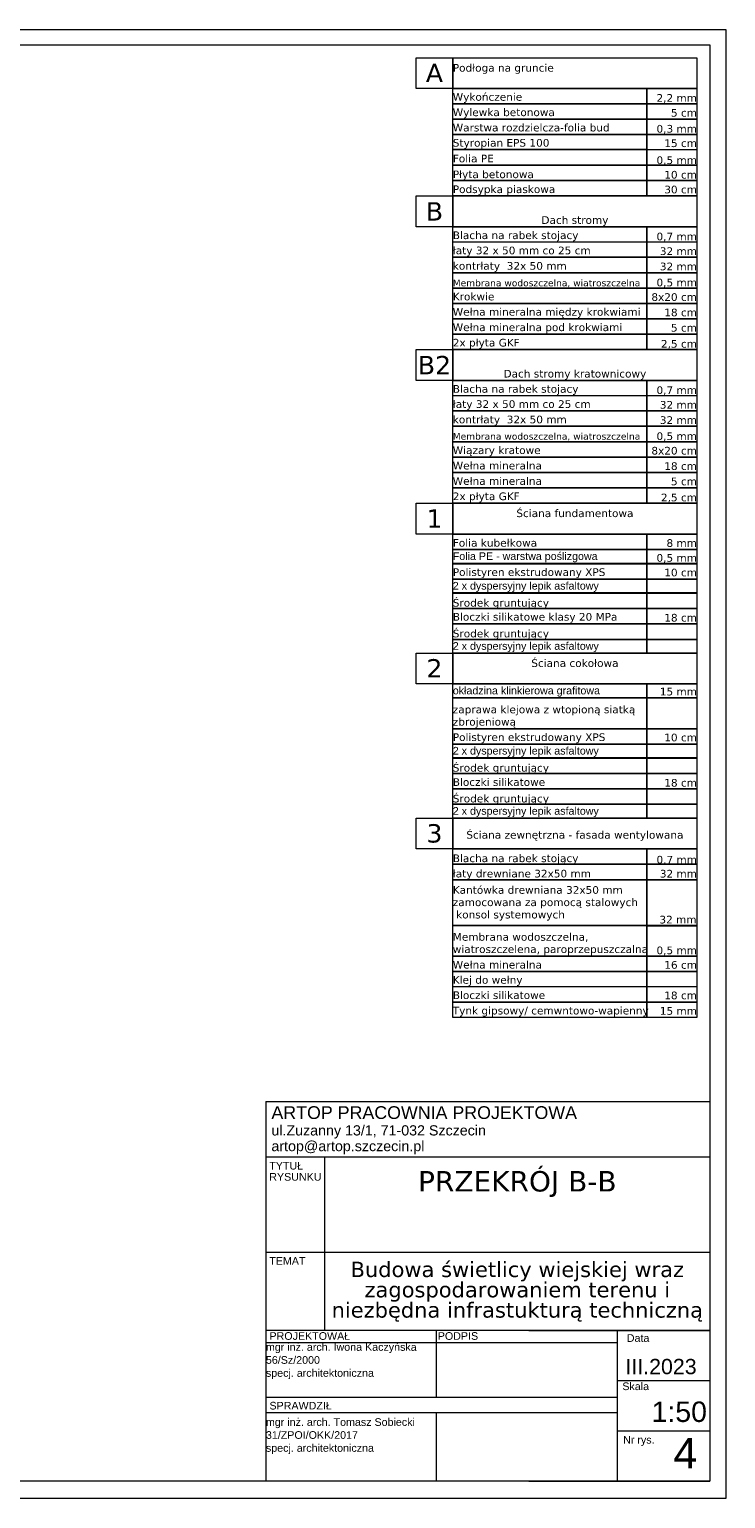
# Model space of a CAD drawing. Extents: x 5465377 to 5465550, y 5925276 to 5925338.
# Tile 163 of 182: x 5465442 to 5465449, y 5925324 to 5925338. Entities that reach past the tile are written whole.
import ezdxf

# ---------------------------------------------------------------- set-up
doc = ezdxf.new("R2010")
doc.units = 0
doc.header["$MEASUREMENT"] = 0
for name, color, linetype, lineweight in [('0_Nr_Pióra__141', 7, 'Continuous', 0), ('0_Nr_pióra__7_Nr_Pióra__7', 7, 'Continuous', 35), ('tabelki_Nr_pióra__141_Nr_Pióra__141', 7, 'Continuous', 0), ('tabelki_Nr_pióra__1_Nr_pióra__141_Nr_Pióra__141', 7, 'Continuous', 0), ('tabelki_Nr_pióra__7_Nr_Pióra__141', 7, 'Continuous', 0), ('tabelki_Nr_pióra__7_Nr_pióra__1_Nr_Pióra__141', 7, 'Continuous', 0), ('tabelki_Nr_pióra__7_Nr_pióra__7_Nr_Pióra__141', 7, 'Continuous', 0), ('tabelki_Nr_pióra__7_Nr_pióra__7_Nr_Pióra__7', 7, 'Continuous', 35)]:
    doc.layers.add(name, color=color, linetype=linetype, lineweight=lineweight)
doc.styles.add('GENERATED_STYLE_1', font='arial.ttf')
doc.styles.add('GENERATED_STYLE_4', font='arial.ttf')
doc.styles.add('GENERATED_STYLE_6', font='verdana.ttf')

msp = doc.modelspace()

# ---------------------------------------------------------------- linework, layer by layer
at = {"layer": '0_Nr_Pióra__141', "linetype": 'Continuous', "flags": 128}
for points in [[(5465428.287, 5925338.451), (5465448.766, 5925338.451), (5465448.766, 5925324.05), (5465428.287, 5925324.05)], [(5465428.723, 5925338.298), (5465448.612, 5925338.298), (5465448.612, 5925324.222), (5465428.723, 5925324.222)]]:
    msp.add_lwpolyline(points, close=True, dxfattribs=at)
at = {"layer": 'tabelki_Nr_pióra__141_Nr_Pióra__141', "linetype": 'Continuous'}
for p, q in [((5465444.256, 5925327.942), (5465448.612, 5925327.942)), ((5465444.256, 5925327.942), (5465444.256, 5925324.222)), ((5465448.612, 5925327.942), (5465448.612, 5925324.222)), ((5465448.612, 5925327.395), (5465444.256, 5925327.395)), ((5465448.612, 5925327.395), (5465444.256, 5925327.395)), ((5465444.831, 5925327.395), (5465444.831, 5925325.699)), ((5465448.612, 5925326.463), (5465444.256, 5925326.463)), ((5465448.612, 5925325.699), (5465444.256, 5925325.699)), ((5465448.612, 5925325.699), (5465444.256, 5925325.699)), ((5465445.927, 5925325.699), (5465445.927, 5925325.043)), ((5465446.834, 5925325.699), (5465448.612, 5925325.699)), ((5465447.702, 5925325.699), (5465447.702, 5925324.222)), ((5465447.702, 5925325.576), (5465444.256, 5925325.576)), ((5465447.702, 5925325.207), (5465448.612, 5925325.207)), ((5465447.702, 5925325.04), (5465444.256, 5925325.04)), ((5465447.702, 5925324.892), (5465444.256, 5925324.892)), ((5465445.927, 5925324.892), (5465445.927, 5925324.222)), ((5465447.702, 5925324.714), (5465448.612, 5925324.714)), ((5465446.834, 5925324.222), (5465444.256, 5925324.222)), ((5465448.612, 5925324.222), (5465444.256, 5925324.222)), ((5465446.834, 5925324.222), (5465448.612, 5925324.222))]:
    msp.add_line(p, q, dxfattribs=at)
at = {"layer": 'tabelki_Nr_pióra__1_Nr_pióra__141_Nr_Pióra__141', "linetype": 'Continuous', "flags": 128}
for points in [[(5465445.729, 5925338.173), (5465446.089, 5925338.173), (5465446.089, 5925337.872), (5465445.729, 5925337.872)], [(5465446.089, 5925338.173), (5465448.484, 5925338.173), (5465448.484, 5925337.872), (5465446.089, 5925337.872)], [(5465446.089, 5925337.872), (5465447.991, 5925337.872), (5465447.991, 5925337.721), (5465446.089, 5925337.721)], [(5465447.991, 5925337.872), (5465448.484, 5925337.872), (5465448.484, 5925337.721), (5465447.991, 5925337.721)], [(5465446.089, 5925337.721), (5465447.991, 5925337.721), (5465447.991, 5925337.57), (5465446.089, 5925337.57)], [(5465447.991, 5925337.721), (5465448.484, 5925337.721), (5465448.484, 5925337.57), (5465447.991, 5925337.57)], [(5465446.089, 5925337.572), (5465447.991, 5925337.572), (5465447.991, 5925337.421), (5465446.089, 5925337.421)], [(5465447.991, 5925337.572), (5465448.484, 5925337.572), (5465448.484, 5925337.421), (5465447.991, 5925337.421)], [(5465447.991, 5925337.572), (5465448.484, 5925337.572), (5465448.484, 5925337.421), (5465447.991, 5925337.421)], [(5465446.089, 5925337.421), (5465447.991, 5925337.421), (5465447.991, 5925337.272), (5465446.089, 5925337.272)], [(5465447.991, 5925337.421), (5465448.484, 5925337.421), (5465448.484, 5925337.27), (5465447.991, 5925337.27)], [(5465446.089, 5925337.272), (5465447.991, 5925337.272), (5465447.991, 5925337.121), (5465446.089, 5925337.121)], [(5465447.991, 5925337.272), (5465448.484, 5925337.272), (5465448.484, 5925337.121), (5465447.991, 5925337.121)], [(5465446.089, 5925337.12), (5465447.991, 5925337.12), (5465447.991, 5925336.969), (5465446.089, 5925336.969)], [(5465447.991, 5925337.12), (5465448.484, 5925337.12), (5465448.484, 5925336.969), (5465447.991, 5925336.969)], [(5465446.089, 5925336.969), (5465447.991, 5925336.969), (5465447.991, 5925336.818), (5465446.089, 5925336.818)], [(5465447.991, 5925336.969), (5465448.484, 5925336.969), (5465448.484, 5925336.818), (5465447.991, 5925336.818)], [(5465445.729, 5925336.818), (5465446.089, 5925336.818), (5465446.089, 5925336.516), (5465445.729, 5925336.516)], [(5465446.089, 5925336.818), (5465448.484, 5925336.818), (5465448.484, 5925336.516), (5465446.089, 5925336.516)], [(5465446.089, 5925336.516), (5465447.991, 5925336.516), (5465447.991, 5925336.366), (5465446.089, 5925336.366)], [(5465447.991, 5925336.516), (5465448.484, 5925336.516), (5465448.484, 5925336.366), (5465447.991, 5925336.366)], [(5465446.089, 5925336.367), (5465447.991, 5925336.367), (5465447.991, 5925336.217), (5465446.089, 5925336.217)], [(5465447.991, 5925336.367), (5465448.484, 5925336.367), (5465448.484, 5925336.217), (5465447.991, 5925336.217)], [(5465446.089, 5925336.217), (5465447.991, 5925336.217), (5465447.991, 5925336.066), (5465446.089, 5925336.066)], [(5465447.991, 5925336.217), (5465448.484, 5925336.217), (5465448.484, 5925336.066), (5465447.991, 5925336.066)], [(5465446.089, 5925336.066), (5465447.991, 5925336.066), (5465447.991, 5925335.915), (5465446.089, 5925335.915)], [(5465447.991, 5925336.066), (5465448.484, 5925336.066), (5465448.484, 5925335.915), (5465447.991, 5925335.915)], [(5465446.089, 5925335.915), (5465447.991, 5925335.915), (5465447.991, 5925335.764), (5465446.089, 5925335.764)], [(5465447.991, 5925335.915), (5465448.484, 5925335.915), (5465448.484, 5925335.764), (5465447.991, 5925335.764)], [(5465446.089, 5925335.764), (5465447.991, 5925335.764), (5465447.991, 5925335.614), (5465446.089, 5925335.614)], [(5465447.991, 5925335.764), (5465448.484, 5925335.764), (5465448.484, 5925335.614), (5465447.991, 5925335.614)], [(5465446.089, 5925335.614), (5465447.991, 5925335.614), (5465447.991, 5925335.463), (5465446.089, 5925335.463)], [(5465447.991, 5925335.614), (5465448.484, 5925335.614), (5465448.484, 5925335.463), (5465447.991, 5925335.463)], [(5465446.089, 5925335.463), (5465447.991, 5925335.463), (5465447.991, 5925335.312), (5465446.089, 5925335.312)], [(5465447.991, 5925335.463), (5465448.484, 5925335.463), (5465448.484, 5925335.312), (5465447.991, 5925335.312)], [(5465445.729, 5925335.312), (5465446.089, 5925335.312), (5465446.089, 5925335.01), (5465445.729, 5925335.01)], [(5465446.089, 5925335.312), (5465448.484, 5925335.312), (5465448.484, 5925335.01), (5465446.089, 5925335.01)], [(5465446.089, 5925335.01), (5465447.991, 5925335.01), (5465447.991, 5925334.86), (5465446.089, 5925334.86)], [(5465447.991, 5925335.01), (5465448.484, 5925335.01), (5465448.484, 5925334.86), (5465447.991, 5925334.86)], [(5465446.089, 5925334.861), (5465447.991, 5925334.861), (5465447.991, 5925334.711), (5465446.089, 5925334.711)], [(5465447.991, 5925334.861), (5465448.484, 5925334.861), (5465448.484, 5925334.711), (5465447.991, 5925334.711)], [(5465446.089, 5925334.711), (5465447.991, 5925334.711), (5465447.991, 5925334.56), (5465446.089, 5925334.56)], [(5465447.991, 5925334.711), (5465448.484, 5925334.711), (5465448.484, 5925334.56), (5465447.991, 5925334.56)], [(5465446.089, 5925334.56), (5465447.991, 5925334.56), (5465447.991, 5925334.409), (5465446.089, 5925334.409)], [(5465447.991, 5925334.56), (5465448.484, 5925334.56), (5465448.484, 5925334.409), (5465447.991, 5925334.409)], [(5465446.089, 5925334.409), (5465447.991, 5925334.409), (5465447.991, 5925334.258), (5465446.089, 5925334.258)], [(5465447.991, 5925334.409), (5465448.484, 5925334.409), (5465448.484, 5925334.258), (5465447.991, 5925334.258)], [(5465446.089, 5925334.258), (5465447.991, 5925334.258), (5465447.991, 5925334.107), (5465446.089, 5925334.107)], [(5465447.991, 5925334.258), (5465448.484, 5925334.258), (5465448.484, 5925334.107), (5465447.991, 5925334.107)], [(5465446.089, 5925334.107), (5465447.991, 5925334.107), (5465447.991, 5925333.957), (5465446.089, 5925333.957)], [(5465447.991, 5925334.107), (5465448.484, 5925334.107), (5465448.484, 5925333.957), (5465447.991, 5925333.957)], [(5465446.089, 5925333.957), (5465447.991, 5925333.957), (5465447.991, 5925333.806), (5465446.089, 5925333.806)], [(5465447.991, 5925333.957), (5465448.484, 5925333.957), (5465448.484, 5925333.806), (5465447.991, 5925333.806)], [(5465445.729, 5925333.806), (5465446.089, 5925333.806), (5465446.089, 5925333.504), (5465445.729, 5925333.504)], [(5465446.089, 5925333.806), (5465448.484, 5925333.806), (5465448.484, 5925333.504), (5465446.089, 5925333.504)], [(5465446.089, 5925333.502), (5465447.991, 5925333.502), (5465447.991, 5925333.351), (5465446.089, 5925333.351)], [(5465447.991, 5925333.502), (5465448.484, 5925333.502), (5465448.484, 5925333.351), (5465447.991, 5925333.351)], [(5465446.089, 5925333.351), (5465447.991, 5925333.351), (5465447.991, 5925333.216), (5465446.089, 5925333.216)], [(5465447.991, 5925333.351), (5465448.484, 5925333.351), (5465448.484, 5925333.216), (5465447.991, 5925333.216)], [(5465446.089, 5925333.213), (5465447.991, 5925333.213), (5465447.991, 5925333.063), (5465446.089, 5925333.063)], [(5465447.991, 5925333.213), (5465448.484, 5925333.213), (5465448.484, 5925333.063), (5465447.991, 5925333.063)], [(5465446.089, 5925333.063), (5465447.991, 5925333.063), (5465447.991, 5925332.927), (5465446.089, 5925332.927)], [(5465447.991, 5925333.063), (5465448.484, 5925333.063), (5465448.484, 5925332.927), (5465447.991, 5925332.927)], [(5465446.089, 5925332.925), (5465447.991, 5925332.925), (5465447.991, 5925332.774), (5465446.089, 5925332.774)], [(5465447.991, 5925332.925), (5465448.484, 5925332.925), (5465448.484, 5925332.774), (5465447.991, 5925332.774)], [(5465446.089, 5925332.774), (5465447.991, 5925332.774), (5465447.991, 5925332.623), (5465446.089, 5925332.623)], [(5465447.991, 5925332.774), (5465448.484, 5925332.774), (5465448.484, 5925332.623), (5465447.991, 5925332.623)], [(5465446.089, 5925332.623), (5465447.991, 5925332.623), (5465447.991, 5925332.472), (5465446.089, 5925332.472)], [(5465447.991, 5925332.623), (5465448.484, 5925332.623), (5465448.484, 5925332.472), (5465447.991, 5925332.472)], [(5465446.089, 5925332.472), (5465447.991, 5925332.472), (5465447.991, 5925332.337), (5465446.089, 5925332.337)], [(5465447.991, 5925332.472), (5465448.484, 5925332.472), (5465448.484, 5925332.337), (5465447.991, 5925332.337)], [(5465445.729, 5925332.337), (5465446.089, 5925332.337), (5465446.089, 5925332.035), (5465445.729, 5925332.035)], [(5465446.089, 5925332.337), (5465448.484, 5925332.337), (5465448.484, 5925332.035), (5465446.089, 5925332.035)], [(5465446.089, 5925332.035), (5465447.991, 5925332.035), (5465447.991, 5925331.899), (5465446.089, 5925331.899)], [(5465447.991, 5925332.035), (5465448.484, 5925332.035), (5465448.484, 5925331.899), (5465447.991, 5925331.899)], [(5465446.089, 5925331.899), (5465447.991, 5925331.899), (5465447.991, 5925331.596), (5465446.089, 5925331.596)], [(5465447.991, 5925331.899), (5465448.484, 5925331.899), (5465448.484, 5925331.596), (5465447.991, 5925331.596)], [(5465446.089, 5925331.596), (5465447.991, 5925331.596), (5465447.991, 5925331.445), (5465446.089, 5925331.445)], [(5465447.991, 5925331.596), (5465448.484, 5925331.596), (5465448.484, 5925331.445), (5465447.991, 5925331.445)], [(5465446.089, 5925331.445), (5465447.991, 5925331.445), (5465447.991, 5925331.31), (5465446.089, 5925331.31)], [(5465447.991, 5925331.445), (5465448.484, 5925331.445), (5465448.484, 5925331.31), (5465447.991, 5925331.31)], [(5465446.089, 5925331.307), (5465447.991, 5925331.307), (5465447.991, 5925331.156), (5465446.089, 5925331.156)], [(5465447.991, 5925331.307), (5465448.484, 5925331.307), (5465448.484, 5925331.156), (5465447.991, 5925331.156)], [(5465446.089, 5925331.156), (5465447.991, 5925331.156), (5465447.991, 5925331.006), (5465446.089, 5925331.006)], [(5465447.991, 5925331.156), (5465448.484, 5925331.156), (5465448.484, 5925331.006), (5465447.991, 5925331.006)], [(5465446.089, 5925331.006), (5465447.991, 5925331.006), (5465447.991, 5925330.855), (5465446.089, 5925330.855)], [(5465447.991, 5925331.006), (5465448.484, 5925331.006), (5465448.484, 5925330.855), (5465447.991, 5925330.855)], [(5465446.089, 5925330.855), (5465447.991, 5925330.855), (5465447.991, 5925330.719), (5465446.089, 5925330.719)], [(5465447.991, 5925330.855), (5465448.484, 5925330.855), (5465448.484, 5925330.719), (5465447.991, 5925330.719)], [(5465445.729, 5925330.719), (5465446.089, 5925330.719), (5465446.089, 5925330.418), (5465445.729, 5925330.418)], [(5465446.089, 5925330.719), (5465448.484, 5925330.719), (5465448.484, 5925330.418), (5465446.089, 5925330.418)], [(5465446.089, 5925330.418), (5465447.991, 5925330.418), (5465447.991, 5925330.267), (5465446.089, 5925330.267)], [(5465447.991, 5925330.418), (5465448.484, 5925330.418), (5465448.484, 5925330.267), (5465447.991, 5925330.267)], [(5465446.089, 5925330.267), (5465447.991, 5925330.267), (5465447.991, 5925330.116), (5465446.089, 5925330.116)], [(5465447.991, 5925330.267), (5465448.484, 5925330.267), (5465448.484, 5925330.116), (5465447.991, 5925330.116)], [(5465446.089, 5925330.116), (5465447.991, 5925330.116), (5465447.991, 5925329.666), (5465446.089, 5925329.666)], [(5465447.991, 5925330.116), (5465448.484, 5925330.116), (5465448.484, 5925329.666), (5465447.991, 5925329.666)], [(5465446.089, 5925329.666), (5465447.991, 5925329.666), (5465447.991, 5925329.366), (5465446.089, 5925329.366)], [(5465447.991, 5925329.663), (5465448.484, 5925329.663), (5465448.484, 5925329.366), (5465447.991, 5925329.366)], [(5465446.089, 5925329.366), (5465447.991, 5925329.366), (5465447.991, 5925329.216), (5465446.089, 5925329.216)], [(5465447.991, 5925329.366), (5465448.484, 5925329.366), (5465448.484, 5925329.216), (5465447.991, 5925329.216)], [(5465446.089, 5925329.217), (5465447.991, 5925329.217), (5465447.991, 5925329.067), (5465446.089, 5925329.067)], [(5465447.991, 5925329.217), (5465448.484, 5925329.217), (5465448.484, 5925329.067), (5465447.991, 5925329.067)], [(5465446.089, 5925329.068), (5465447.991, 5925329.068), (5465447.991, 5925328.917), (5465446.089, 5925328.917)], [(5465447.991, 5925329.068), (5465448.484, 5925329.068), (5465448.484, 5925328.917), (5465447.991, 5925328.917)], [(5465446.089, 5925328.917), (5465447.991, 5925328.917), (5465447.991, 5925328.767), (5465446.089, 5925328.767)], [(5465447.991, 5925328.917), (5465448.484, 5925328.917), (5465448.484, 5925328.767), (5465447.991, 5925328.767)]]:
    msp.add_lwpolyline(points, close=True, dxfattribs=at)

# ---------------------------------------------------------------- texts
at = {"layer": '0_Nr_pióra__7_Nr_Pióra__7', "linetype": 'Continuous', "char_height": 0.075, "attachment_point": 4, "style": 'GENERATED_STYLE_1'}
for s, insert in [('{Folia PE - warstwa poślizgowa}', (5465446.089, 5925333.276)), ('{2 x dyspersyjny lepik asfaltowy}', (5465446.089, 5925332.986)), ('{2 x dyspersyjny lepik asfaltowy}', (5465446.089, 5925332.396)), ('{okładzina klinkierowa grafitowa}', (5465446.089, 5925331.959)), ('{2 x dyspersyjny lepik asfaltowy}', (5465446.089, 5925331.369)), ('{2 x dyspersyjny lepik asfaltowy}', (5465446.089, 5925330.779))]:
    msp.add_mtext(s, dxfattribs=dict(at, insert=insert))
at = {"layer": 'tabelki_Nr_pióra__7_Nr_Pióra__141', "linetype": 'Continuous'}
for s, insert, char_height, attachment_point, style in [('{ARTOP PRACOWNIA PROJEKTOWA }', (5465444.31, 5925327.769), 0.125, 7, 'GENERATED_STYLE_4'), ('{ul.Zuzanny 13/1, 71-032 Szczecin }', (5465444.31, 5925327.579), 0.1, 7, 'GENERATED_STYLE_1'), ('{artop@artop.szczecin.pl }', (5465444.31, 5925327.425), 0.1, 7, 'GENERATED_STYLE_1'), ('{PRZEKRÓJ B-B}', (5465446.722, 5925327.005), 0.2, 8, 'GENERATED_STYLE_6'), ('{TEMAT}', (5465444.289, 5925326.342), 0.075, 7, 'GENERATED_STYLE_1'), ('{PROJEKTOWAŁ }', (5465444.291, 5925325.605), 0.075, 7, 'GENERATED_STYLE_1'), ('{PODPIS }', (5465445.942, 5925325.605), 0.075, 7, 'GENERATED_STYLE_1'), ('{ Data}', (5465447.767, 5925325.585), 0.075, 7, 'GENERATED_STYLE_1'), ('{III.2023}', (5465447.782, 5925325.267), 0.15, 7, 'GENERATED_STYLE_4'), ('{ Skala}', (5465447.723, 5925325.112), 0.075, 7, 'GENERATED_STYLE_1'), ('{SPRAWDZIŁ}', (5465444.291, 5925324.922), 0.075, 7, 'GENERATED_STYLE_1'), ('{ 1:50}', (5465447.961, 5925324.798), 0.2, 7, 'GENERATED_STYLE_4'), ('{ Nr rys.}', (5465447.731, 5925324.566), 0.075, 7, 'GENERATED_STYLE_1'), ('{4}', (5465448.254, 5925324.345), 0.3, 7, 'GENERATED_STYLE_4')]:
    msp.add_mtext(s, dxfattribs=dict(at, insert=insert, char_height=char_height, attachment_point=attachment_point, style=style))
at = {"layer": 'tabelki_Nr_pióra__7_Nr_Pióra__141', "linetype": 'Continuous', "char_height": 0.075, "attachment_point": 7, "style": 'GENERATED_STYLE_1'}
for s, insert, line_spacing_factor in [('{TYTUŁ \\PRYSUNKU}', (5465444.289, 5925327.165), 0.870942), ('{mgr inż. arch. Iwona Kaczyńska\\P56/Sz/2000\\Pspecj. architektoniczna}', (5465444.256, 5925325.221), 1.018908), ('{mgr inż. arch. Tomasz Sobiecki\\P31/ZPOI/OKK/2017\\Pspecj. architektoniczna}', (5465444.256, 5925324.486), 1.015287)]:
    msp.add_mtext(s, dxfattribs=dict(at, insert=insert, line_spacing_factor=line_spacing_factor))
at = {"layer": 'tabelki_Nr_pióra__7_Nr_Pióra__141', "linetype": 'Continuous', "insert": (5465446.722, 5925325.784), "char_height": 0.15, "width": 3.78067, "attachment_point": 8, "line_spacing_factor": 0.794969, "style": 'GENERATED_STYLE_6'}
msp.add_mtext('{Budowa świetlicy wiejskiej wraz zagospodarowaniem terenu i niezbędna infrastukturą techniczną}', dxfattribs=at)
at = {"layer": 'tabelki_Nr_pióra__7_Nr_pióra__1_Nr_Pióra__141', "linetype": 'Continuous', "insert": (5465448.484, 5925337.729), "char_height": 0.075, "attachment_point": 9, "style": 'GENERATED_STYLE_6'}
msp.add_mtext('{2,2 mm                  }', dxfattribs=at)
at = {"layer": 'tabelki_Nr_pióra__7_Nr_pióra__7_Nr_Pióra__141', "linetype": 'Continuous', "style": 'GENERATED_STYLE_6'}
for s, insert, char_height, attachment_point in [('{A          }', (5465445.909, 5925337.934), 0.18, 8), ('{Podłoga na gruncie}', (5465446.089, 5925338.015), 0.075, 7), ('{Wykończenie                  }', (5465446.089, 5925337.73), 0.075, 7), ('{Wylewka betonowa                   }', (5465446.089, 5925337.579), 0.075, 7), ('{5 cm                  }', (5465448.484, 5925337.594), 0.075, 9), ('{Warstwa rozdzielcza-folia bud               }', (5465446.089, 5925337.449), 0.075, 7), ('{0,3 mm                 }', (5465448.484, 5925337.427), 0.075, 9), ('{Styropian EPS 100                 }', (5465446.089, 5925337.28), 0.075, 7), ('{15 cm                  }', (5465448.484, 5925337.296), 0.075, 9), ('{Folia PE                }', (5465446.089, 5925337.146), 0.075, 7), ('{0,5 mm                 }', (5465448.484, 5925337.119), 0.075, 9), ('{Płyta betonowa                }', (5465446.089, 5925336.971), 0.075, 7), ('{10 cm                  }', (5465448.484, 5925336.987), 0.075, 9), ('{Podsypka piaskowa              }', (5465446.089, 5925336.825), 0.075, 7), ('{30 cm                  }', (5465448.484, 5925336.842), 0.075, 9)]:
    msp.add_mtext(s, dxfattribs=dict(at, insert=insert, char_height=char_height, attachment_point=attachment_point))
at = {"layer": 'tabelki_Nr_pióra__7_Nr_pióra__7_Nr_Pióra__7', "linetype": 'Continuous', "style": 'GENERATED_STYLE_6'}
for s, insert, char_height, attachment_point in [('{B          }', (5465445.909, 5925336.577), 0.18, 8), ('{Dach stromy}', (5465447.287, 5925336.523), 0.075, 8), ('{Blacha na rabek stojacy                }', (5465446.089, 5925336.374), 0.075, 7), ('{0,7 mm                  }', (5465448.484, 5925336.371), 0.075, 9), ('{łaty 32 x 50 mm co 25 cm     }', (5465446.089, 5925336.225), 0.075, 7), ('{32 mm                  }', (5465448.484, 5925336.238), 0.075, 9), ('{kontrłaty  32x 50 mm              }', (5465446.089, 5925336.074), 0.075, 7), ('{32 mm                  }', (5465448.484, 5925336.088), 0.075, 9), ('{Membrana wodoszczelna, wiatroszczelna  }', (5465446.089, 5925335.922), 0.065, 7), ('{Krokwie         }', (5465446.089, 5925335.793), 0.075, 7), ('{8x20 cm                  }', (5465448.484, 5925335.788), 0.075, 9), ('{0,5 mm                  }', (5465448.484, 5925335.92), 0.075, 9), ('{Wełna mineralna między krokwiami        }', (5465446.089, 5925335.623), 0.075, 7), ('{18 cm                  }', (5465448.484, 5925335.637), 0.075, 9), ('{Wełna mineralna pod krokwiami        }', (5465446.089, 5925335.472), 0.075, 7), ('{5 cm                  }', (5465448.484, 5925335.487), 0.075, 9), ('{B2          }', (5465445.909, 5925335.07), 0.18, 8), ('{2x płyta GKF       }', (5465446.089, 5925335.321), 0.075, 7), ('{2,5 cm                  }', (5465448.484, 5925335.319), 0.075, 9), ('{Dach stromy kratownicowy}', (5465447.287, 5925335.017), 0.075, 8), ('{Blacha na rabek stojacy                }', (5465446.089, 5925334.868), 0.075, 7), ('{0,7 mm                  }', (5465448.484, 5925334.865), 0.075, 9), ('{łaty 32 x 50 mm co 25 cm     }', (5465446.089, 5925334.719), 0.075, 7), ('{32 mm                  }', (5465448.484, 5925334.732), 0.075, 9), ('{kontrłaty  32x 50 mm              }', (5465446.089, 5925334.568), 0.075, 7), ('{32 mm                  }', (5465448.484, 5925334.582), 0.075, 9), ('{Membrana wodoszczelna, wiatroszczelna  }', (5465446.089, 5925334.419), 0.065, 7), ('{0,5 mm                  }', (5465448.484, 5925334.414), 0.075, 9), ('{Wiązary kratowe        }', (5465446.089, 5925334.267), 0.075, 7), ('{8x20 cm                  }', (5465448.484, 5925334.282), 0.075, 9), ('{Wełna mineralna        }', (5465446.089, 5925334.136), 0.075, 7), ('{18 cm                  }', (5465448.484, 5925334.131), 0.075, 9), ('{Wełna mineralna         }', (5465446.089, 5925333.985), 0.075, 7), ('{5 cm                  }', (5465448.484, 5925333.981), 0.075, 9), ('{2x płyta GKF       }', (5465446.089, 5925333.815), 0.075, 7), ('{2,5 cm                  }', (5465448.484, 5925333.813), 0.075, 9), ('{1          }', (5465445.909, 5925333.566), 0.18, 8), ('{Ściana fundamentowa}', (5465447.287, 5925333.669), 0.075, 8), ('{Folia kubełkowa                }', (5465446.089, 5925333.379), 0.075, 7), ('{8 mm                  }', (5465448.484, 5925333.377), 0.075, 9), ('{0,5 mm                  }', (5465448.484, 5925333.221), 0.075, 9), ('{Polistyren ekstrudowany XPS                }', (5465446.089, 5925333.072), 0.075, 7), ('{10 cm                  }', (5465448.484, 5925333.088), 0.075, 9), ('{Środek gruntujący              }', (5465446.089, 5925332.771), 0.075, 7), ('{                  }', (5465448.484, 5925332.932), 0.075, 9), ('{Bloczki silikatowe klasy 20 MPa         }', (5465446.089, 5925332.634), 0.075, 7), ('{18 cm                  }', (5465448.484, 5925332.645), 0.075, 9), ('{Środek gruntujący              }', (5465446.089, 5925332.47), 0.075, 7), ('{2          }', (5465445.909, 5925332.098), 0.18, 8), ('{Ściana cokołowa}', (5465447.287, 5925332.2), 0.075, 8), ('{15 mm                  }', (5465448.484, 5925331.921), 0.075, 9), ('{Polistyren ekstrudowany XPS                }', (5465446.089, 5925331.454), 0.075, 7), ('{10 cm                  }', (5465448.484, 5925331.471), 0.075, 9), ('{                  }', (5465448.484, 5925331.315), 0.075, 9), ('{Środek gruntujący              }', (5465446.089, 5925331.154), 0.075, 7), ('{Bloczki silikatowe         }', (5465446.089, 5925331.034), 0.075, 7), ('{18 cm                  }', (5465448.484, 5925331.027), 0.075, 9), ('{Środek gruntujący              }', (5465446.089, 5925330.852), 0.075, 7), ('{3          }', (5465445.909, 5925330.477), 0.18, 8), ('{Ściana zewnętrzna - fasada wentylowana}', (5465447.287, 5925330.497), 0.075, 8), ('{Blacha na rabek stojący               }', (5465446.089, 5925330.267), 0.075, 7), ('{0,7 mm                  }', (5465448.484, 5925330.263), 0.075, 9), ('{łaty drewniane 32x50 mm               }', (5465446.089, 5925330.117), 0.075, 7), ('{32 mm                  }', (5465448.484, 5925330.136), 0.075, 9), ('{32 mm                  }', (5465448.48, 5925329.686), 0.075, 9), ('{0,5 mm                  }', (5465448.484, 5925329.374), 0.075, 9), ('{Wełna mineralna                }', (5465446.089, 5925329.244), 0.075, 7), ('{16 cm                  }', (5465448.484, 5925329.242), 0.075, 9), ('{Klej do wełny        }', (5465446.089, 5925329.075), 0.075, 7), ('{Bloczki silikatowe         }', (5465446.089, 5925328.945), 0.075, 7), ('{18 cm                  }', (5465448.484, 5925328.943), 0.075, 9), ('{Tynk gipsowy/ cemwntowo-wapienny       }', (5465446.089, 5925328.774), 0.075, 7), ('{15 mm                  }', (5465448.484, 5925328.791), 0.075, 9)]:
    msp.add_mtext(s, dxfattribs=dict(at, insert=insert, char_height=char_height, attachment_point=attachment_point))
at = {"layer": 'tabelki_Nr_pióra__7_Nr_pióra__7_Nr_Pióra__7', "linetype": 'Continuous', "char_height": 0.075, "width": 1.90246, "attachment_point": 7, "style": 'GENERATED_STYLE_6'}
for s, insert, line_spacing_factor in [('{zaprawa klejowa z wtopioną siatką zbrojeniową                }', (5465446.089, 5925331.605), 0.968291), ('{Kantówka drewniana 32x50 mm \\Pzamocowana za pomocą stalowych\\P konsol systemowych                }', (5465446.089, 5925329.715), 0.966871), ('{Membrana wodoszczelna, \\Pwiatroszczelena, paroprzepuszczalna            }', (5465446.089, 5925329.376), 0.963513)]:
    msp.add_mtext(s, dxfattribs=dict(at, insert=insert, line_spacing_factor=line_spacing_factor))

doc.saveas('drawing.dxf')
